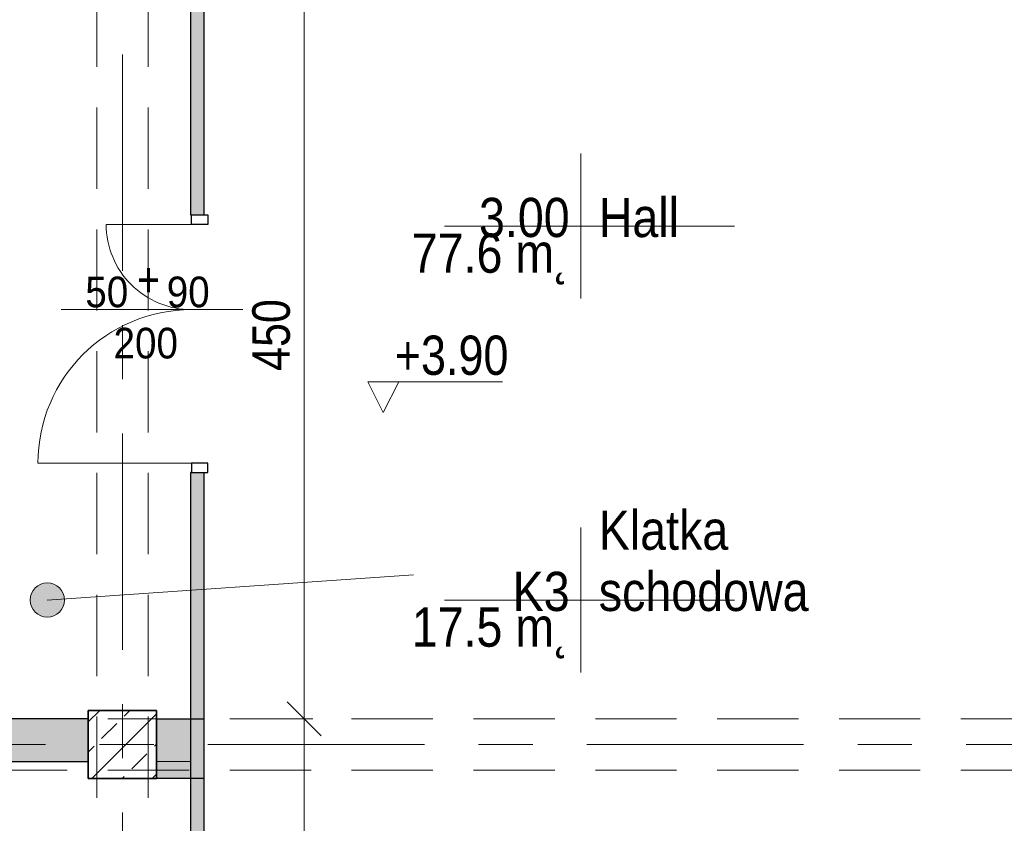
# Model space of a CAD drawing. Header units: centimetres. Extents: x -1737 to 22393, y -8842 to 3760.
# Tile 13 of 44: x -673 to -96, y 1322 to 1793. Entities that reach past the tile are written whole.
import ezdxf

# ---------------------------------------------------------------- set-up
doc = ezdxf.new("R2010")
doc.units = ezdxf.units.CM
doc.linetypes.add('Oś', pattern=[222.25, 127, -31.75, 31.75, -31.75])
doc.linetypes.add('Ukryte', pattern=[71.438, 47.625, -23.813])
for name, color, linetype, lineweight in [('A-ANNO-DIMS', 211, 'Continuous', 13), ('A-ANNO-DIMS-100', 211, 'Continuous', 13), ('A-ANNO-NOTE', 131, 'Continuous', 9), ('A-AREA-IDEN', 2, 'Continuous', 13), ('A-DETL-GENF', 92, 'Continuous', 9), ('A-DETL-HDLN', 90, 'Ukryte', 9), ('A-DETL-MEDM', 33, 'Continuous', 25), ('A-DOOR', 31, 'Continuous', 13), ('A-WALL', 113, 'Continuous', 13), ('G-ANNO-DIMS', 111, 'Continuous', 13), ('S-COLS', 52, 'Continuous', 9), ('S-GRID', 1, 'Continuous', 13)]:
    doc.layers.add(name, color=color, linetype=linetype, lineweight=lineweight)
doc.styles.add('Arial', font='arial.ttf', dxfattribs={"width": 0.9, "height": 18})
doc.styles.add('Arial Narrow', font='ARIALN.TTF', dxfattribs={"height": 20})
doc.styles.add('Arial Narrow_1', font='ARIALN.TTF', dxfattribs={"height": 22})
doc.styles.add('Arial Narrow_3', font='ARIALN.TTF', dxfattribs={"height": 23})
doc.styles.add('Arial_3', font='arial.ttf', dxfattribs={"width": 0.85, "height": 23})
doc.dimstyles.new('Diagonal_1_100__0_1_', dxfattribs={"dimscale": 30.48, "dimtxt": 22.515481, "dimasz": 0.656168, "dimexe": 0.164042, "dimexo": 0.0625, "dimgap": 0.065617, "dimtad": 1, "dimdec": 1, "dimrnd": 0.1, "dimdsep": 46, "dimtxsty": 'Arial Narrow_1', "dimblk1": 'OBLIQUE', "dimblk2": 'OBLIQUE', "dimsah": 1, "dimcen": 0.09, "dimazin": 0, "dimtfac": 1, "dimtdec": 4, "dimtix": 1, "dimtmove": 0, "dimatfit": 3, "dimfxl": 0.164042, "dimfxlon": 1, "dimtvp": 1, "dimtolj": 1, "dimtzin": 0, "dimarcsym": 2})

# ---------------------------------------------------------------- blocks, each defined once
blk = doc.blocks.new('M_Concrete-Square-Column - 400 x 400mm-V11-3_piętro I __3_90 m_ - stan istniejący')
at = {"layer": 'S-COLS'}
h = blk.add_hatch(dxfattribs=at)
h.set_pattern_fill('FP_12', color=256, style=0, pattern_type=2)
h.set_pattern_definition([(45, (612.623, -1368.326), (-17.67767, 17.67767), []), (45, (630.3, -1368.326), (-17.67767, 17.67767), [12.5, -6.25])])
h.paths.add_polyline_path([(20, -20), (20, 20), (-20, 20), (-20, -20)], flags=0)
at = {"layer": 'S-COLS', "lineweight": 35}
for p, q in [((20, 20), (-20, 20)), ((-20, 20), (-20, -20)), ((20, -20), (20, 20)), ((-20, -20), (20, -20))]:
    blk.add_line(p, q, dxfattribs=at)
blk = doc.blocks.new('DRZWI 2S - Drzwi 90_50-2575138-3_piętro I __3_90 m_ - stan istniejący')
at = {"layer": 'A-DETL-GENF'}
for p, q in [((-55.5, 6.05), (-50, 6.05)), ((-55.5, -3.5), (-55.5, 6.05)), ((-50, 6.05), (-50, -3.5)), ((90, 6.05), (95.5, 6.05)), ((90, -3.5), (90, 6.05)), ((95.5, 6.05), (95.5, -3.5)), ((-50, -3.5), (-55.5, -3.5)), ((95.5, -3.5), (90, -3.5))]:
    blk.add_line(p, q, dxfattribs=at)
at = {"layer": 'A-DETL-MEDM'}
for p, q in [((-55.5, -3.5), (-55.5, 6.05)), ((-55.5, 6.05), (-50, 6.05)), ((-50, 6.05), (-50, -3.5)), ((90, 6.05), (90, -3.5)), ((95.5, 6.05), (90, 6.05)), ((95.5, -3.5), (95.5, 6.05)), ((-50, -3.5), (-55.5, -3.5)), ((90, -3.5), (95.5, -3.5))]:
    blk.add_line(p, q, dxfattribs=at)
at = {"layer": 'A-DOOR', "lineweight": 9}
blk.add_line((0, -26.5), (0, 26.5), dxfattribs=at)
at = {"layer": 'A-DOOR'}
for p, q in [((-50, -3.5), (-50, -53.5)), ((90, -3.5), (90, -93.5))]:
    blk.add_line(p, q, dxfattribs=at)
for centre, radius, start, end in [((-50, -3.5), 50, 270, 0), ((90, -3.5), 90, 180, 270)]:
    blk.add_arc(centre, radius, start, end, dxfattribs=at)
blk = doc.blocks.new('DIMBLOCK61-3_piętro I __3_90 m_ - stan istniejący')
at = {"layer": 'A-ANNO-DIMS-100'}
for p, q in [((-506.04, 1383.33), (-516.04, 1393.33)), ((-511.04, 1383.33), (-501.04, 1383.33)), ((-506.04, 1383.33), (-511.04, 1383.33)), ((-506.04, 1123.33), (-506.04, 1383.33)), ((-506.04, 1383.33), (-496.04, 1373.33)), ((-506.04, 1123.33), (-516.04, 1133.33)), ((-511.04, 1123.33), (-501.04, 1123.33)), ((-506.04, 1123.33), (-511.04, 1123.33)), ((-506.04, 1123.33), (-496.04, 1113.33))]:
    blk.add_line(p, q, dxfattribs=at)
at = {"layer": 'A-ANNO-DIMS-100', "color": 0, "insert": (-536.48, 1232.42), "char_height": 22, "width": 50.1774, "attachment_point": 1, "rotation": 90, "line_spacing_factor": 0.974696, "style": 'Arial Narrow_1'}
blk.add_mtext('260', dxfattribs=at)
blk = doc.blocks.new('_Oblique')
at = {"color": 0, "linetype": 'ByBlock', "lineweight": -2}
blk.add_line((-0.5, -0.5), (0.5, 0.5), dxfattribs=at)
blk = doc.blocks.new('DIMBLOCK62-3_piętro I __3_90 m_ - stan istniejący')
at = {"layer": 'A-ANNO-DIMS-100'}
for p, q in [((-506.04, 1833.33), (-516.04, 1843.33)), ((-511.04, 1833.33), (-501.04, 1833.33)), ((-506.04, 1833.33), (-511.04, 1833.33)), ((-506.04, 1383.33), (-506.04, 1833.33)), ((-506.04, 1833.33), (-496.04, 1823.33)), ((-506.04, 1383.33), (-516.04, 1393.33)), ((-511.04, 1383.33), (-501.04, 1383.33)), ((-506.04, 1383.33), (-511.04, 1383.33)), ((-506.04, 1383.33), (-496.04, 1373.33))]:
    blk.add_line(p, q, dxfattribs=at)
at = {"layer": 'A-ANNO-DIMS-100', "color": 0, "insert": (-536.48, 1587.42), "char_height": 22, "width": 50.1774, "attachment_point": 1, "rotation": 90, "line_spacing_factor": 0.974696, "style": 'Arial Narrow_1'}
blk.add_mtext('450', dxfattribs=at)
blk = doc.blocks.new('Spot Elevations - Kota wyk 2-385235-3_piętro I __3_90 m_ - stan istniejący')
at = {"layer": 'G-ANNO-DIMS'}
for p, q in [((0, 0), (-0.09, 0.18)), ((-0.09, 0.18), (0.6992, 0.18)), ((0, 0), (0.09, 0.18))]:
    blk.add_line(p, q, dxfattribs=at)
blk = doc.blocks.new('METKA_POMIESZCZENIA2 - Rozbudowana - bez ramki-2396678-3_piętro I __3_90 m_ - stan istniejący')
at = {"layer": 'A-AREA-IDEN'}
for p, q in [((0, 0.425), (0, 0)), ((0.0976, 0), (-0.8, 0)), ((-0.8, 0), (0.9, 0)), ((0, 0), (0, -0.425))]:
    blk.add_line(p, q, dxfattribs=at)

msp = doc.modelspace()

# ---------------------------------------------------------------- hatches: boundary and pattern name
at = {"layer": 'A-AREA-IDEN'}
h = msp.add_hatch(color=256, dxfattribs=at)
edge = h.paths.add_edge_path(flags=0)
edge.add_arc((-656.65, 1453.04), 10, 0, 360)
at = {"layer": 'A-WALL'}
h = msp.add_hatch(color=9, dxfattribs=at)
h.paths.add_polyline_path([(-564.62, 1383.33), (-564.62, 1527.83), (-572.62, 1527.83), (-572.62, 1383.33), (-572.12, 1383.33)], flags=0)
h.paths.add_polyline_path([(-564.62, 1678.83), (-564.62, 1833.33), (-572.62, 1833.33), (-572.62, 1678.83), (-572.12, 1678.83)], flags=0)
h = msp.add_hatch(color=9, dxfattribs=at)
h.paths.add_polyline_path([(-1192.62, 1358.33), (-632.62, 1358.33), (-632.62, 1383.33), (-1192.62, 1383.33), (-1192.62, 1383.12)], flags=0)
h.paths.add_polyline_path([(-592.62, 1358.33), (-572.62, 1358.33), (-572.62, 1383.33), (-592.62, 1383.33)], flags=0)
for points in [[(-572.62, 1348.33), (-564.62, 1348.33), (-564.62, 1383.33), (-572.62, 1383.33)], [(-572.62, 1348.33), (-572.62, 1358.33), (-592.62, 1358.33), (-592.62, 1348.33)], [(-565.12, 1123.33), (-564.62, 1123.33), (-564.62, 1348.33), (-572.62, 1348.33), (-572.62, 1123.33)]]:
    msp.add_hatch(color=9, dxfattribs=at).paths.add_polyline_path(points, flags=0)

# ---------------------------------------------------------------- linework, layer by layer
at = {"layer": 'A-ANNO-NOTE', "lineweight": 13}
msp.add_line((-548.62, 1623.33), (-648.62, 1623.33), dxfattribs=at)
at = {"layer": 'A-AREA-IDEN'}
msp.add_line((-656.65, 1453.04), (-442.07, 1467.84), dxfattribs=at)
msp.add_circle((-656.65, 1453.04), 10, dxfattribs=at)
at = {"layer": 'A-DETL-HDLN'}
for p, q in [((-627.62, 408.33), (-627.62, 2788.33)), ((-627.62, 408.33), (-627.62, 2788.33)), ((-597.62, 408.33), (-597.62, 2788.33)), ((-597.62, 408.33), (-597.62, 2788.33)), ((-1192.62, 1383.33), (1167.38, 1383.33)), ((-1192.62, 1383.33), (1167.38, 1383.33)), ((-1192.62, 1353.33), (1167.38, 1353.33)), ((-1192.62, 1353.33), (1167.38, 1353.33))]:
    msp.add_line(p, q, dxfattribs=at)
at = {"layer": 'A-WALL', "color": 7, "lineweight": 25}
for p, q in [((-572.62, 1833.33), (-572.62, 1678.83)), ((-564.62, 1678.83), (-564.62, 1833.33)), ((-572.62, 1678.83), (-572.12, 1678.83)), ((-572.62, 1527.83), (-572.62, 1115.33)), ((-572.12, 1527.83), (-572.62, 1527.83)), ((-564.62, 1289.33), (-564.62, 1527.83)), ((-632.62, 1383.33), (-1192.62, 1383.33)), ((-592.62, 1383.33), (-564.62, 1383.33)), ((-1192.62, 1358.33), (-632.62, 1358.33)), ((-564.62, 1348.33), (-592.62, 1348.33))]:
    msp.add_line(p, q, dxfattribs=at)
at = {"layer": 'A-WALL'}
msp.add_line((-592.62, 1358.33), (-572.62, 1358.33), dxfattribs=at)
at = {"layer": 'S-GRID', "linetype": 'Oś'}
for p, q in [((-612.62, 2884.27), (-612.62, 27.13)), ((1342.46, 1368.33), (-1368.76, 1368.33))]:
    msp.add_line(p, q, dxfattribs=at)

# ---------------------------------------------------------------- block references
at = {"layer": 'A-AREA-IDEN', "xscale": 99.99999999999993, "yscale": 99.99999999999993, "zscale": 99.99999999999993}
for p in [(-343.79, 1672.32), (-343.79, 1453.04)]:
    msp.add_blockref('METKA_POMIESZCZENIA2 - Rozbudowana - bez ramki-2396678-3_piętro I __3_90 m_ - stan istniejący', p, dxfattribs=at)
at = {"layer": 'A-DOOR', "rotation": 270.0000000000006}
msp.add_blockref('DRZWI 2S - Drzwi 90_50-2575138-3_piętro I __3_90 m_ - stan istniejący', (-568.62, 1623.33), dxfattribs=at)
at = {"layer": 'G-ANNO-DIMS', "xscale": 99.99999999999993, "yscale": 99.99999999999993, "zscale": 99.99999999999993}
msp.add_blockref('Spot Elevations - Kota wyk 2-385235-3_piętro I __3_90 m_ - stan istniejący', (-459.67, 1562.98), dxfattribs=at)
at = {"layer": 'S-COLS'}
msp.add_blockref('M_Concrete-Square-Column - 400 x 400mm-V11-3_piętro I __3_90 m_ - stan istniejący', (-612.62, 1368.33), dxfattribs=at)

# ---------------------------------------------------------------- texts
at = {"layer": 'A-ANNO-NOTE', "lineweight": 13, "insert": (-605.42, 1650.98), "char_height": 20, "width": 14.746, "attachment_point": 1, "line_spacing_factor": 0.949189, "style": 'Arial Narrow'}
msp.add_mtext('\\pxqr,t6.35,12.7,19.05,25.4,31.75,38.1,44.45,50.8,57.15,63.5,69.85,76.2,82.55,88.9,95.25,101.6,107.95,114.3,120.65,127,133.35,139.7,146.05,152.4,158.75,165.1,171.45,177.8,184.15,190.5,196.85,203.2;{+}', dxfattribs=at)
at = {"layer": 'A-ANNO-NOTE', "lineweight": 211, "char_height": 18, "attachment_point": 5, "line_spacing_factor": 0.936439, "style": 'Arial'}
for s, insert, width in [('\\pxqc,t6.35,12.7,19.05,25.4,31.75,38.1,44.45,50.8,57.15,63.5,69.85,76.2,82.55,88.9,95.25,101.6,107.95,114.3,120.65,127,133.35,139.7,146.05,152.4,158.75,165.1,171.45,177.8,184.15,190.5,196.85,203.2;{50}', (-621.8, 1633.56), 25.65), ('\\pxqc,t6.35,12.7,19.05,25.4,31.75,38.1,44.45,50.8,57.15,63.5,69.85,76.2,82.55,88.9,95.25,101.6,107.95,114.3,120.65,127,133.35,139.7,146.05,152.4,158.75,165.1,171.45,177.8,184.15,190.5,196.85,203.2;{90}', (-574.05, 1633.56), 25.65), ('\\pxqc,t6.35,12.7,19.05,25.4,31.75,38.1,44.45,50.8,57.15,63.5,69.85,76.2,82.55,88.9,95.25,101.6,107.95,114.3,120.65,127,133.35,139.7,146.05,152.4,158.75,165.1,171.45,177.8,184.15,190.5,196.85,203.2;{200}', (-598.95, 1603.56), 38.07)]:
    msp.add_mtext(s, dxfattribs=dict(at, insert=insert, width=width))
at = {"layer": 'A-AREA-IDEN', "char_height": 23, "line_spacing_factor": 0.936439, "style": 'Arial_3'}
for s, insert, width, attachment_point in [('\\pxqr,t3.69565,7.3913,11.08696,14.78261,18.47826,22.17391,25.86957,29.56522,33.26087,36.95652,40.65217,44.34783,48.04348,51.73913,55.43478,59.13043,62.82609,66.52174,70.21739,73.91304,77.6087,81.30435,85,88.69565,92.3913,96.08696,99.78261,103.47826,107.17391,110.86957,114.56522,118.26087;{3.00}', (-350.44, 1665.54), 52.87, 9), ('\\pxt3.69565,7.3913,11.08696,14.78261,18.47826,22.17391,25.86957,29.56522,33.26087,36.95652,40.65217,44.34783,48.04348,51.73913,55.43478,59.13043,62.82609,66.52174,70.21739,73.91304,77.6087,81.30435,85,88.69565,92.3913,96.08696,99.78261,103.47826,107.17391,110.86957,114.56522,118.26087;{Hall}', (-333.36, 1665.54), 46.665, 7), ('\\pxqr,t3.69565,7.3913,11.08696,14.78261,18.47826,22.17391,25.86957,29.56522,33.26087,36.95652,40.65217,44.34783,48.04348,51.73913,55.43478,59.13043,62.82609,66.52174,70.21739,73.91304,77.6087,81.30435,85,88.69565,92.3913,96.08696,99.78261,103.47826,107.17391,110.86957,114.56522,118.26087;{77.6 m˛}', (-350.44, 1667.93), 91.63, 3), ('\\pxt3.69565,7.3913,11.08696,14.78261,18.47826,22.17391,25.86957,29.56522,33.26087,36.95652,40.65217,44.34783,48.04348,51.73913,55.43478,59.13043,62.82609,66.52174,70.21739,73.91304,77.6087,81.30435,85,88.69565,92.3913,96.08696,99.78261,103.47826,107.17391,110.86957,114.56522,118.26087;{Klatka\\Pschodowa}', (-333.36, 1446.26), 121.975, 7), ('\\pxqr,t3.69565,7.3913,11.08696,14.78261,18.47826,22.17391,25.86957,29.56522,33.26087,36.95652,40.65217,44.34783,48.04348,51.73913,55.43478,59.13043,62.82609,66.52174,70.21739,73.91304,77.6087,81.30435,85,88.69565,92.3913,96.08696,99.78261,103.47826,107.17391,110.86957,114.56522,118.26087;{K3}', (-350.44, 1446.26), 33.15, 9), ('\\pxqr,t3.69565,7.3913,11.08696,14.78261,18.47826,22.17391,25.86957,29.56522,33.26087,36.95652,40.65217,44.34783,48.04348,51.73913,55.43478,59.13043,62.82609,66.52174,70.21739,73.91304,77.6087,81.30435,85,88.69565,92.3913,96.08696,99.78261,103.47826,107.17391,110.86957,114.56522,118.26087;{17.5 m˛}', (-350.44, 1448.65), 91.63, 3)]:
    msp.add_mtext(s, dxfattribs=dict(at, insert=insert, width=width, attachment_point=attachment_point))
at = {"layer": 'G-ANNO-DIMS', "insert": (-452.98, 1608.08), "char_height": 23, "width": 79.9367, "attachment_point": 1, "line_spacing_factor": 0.974696, "style": 'Arial Narrow_3'}
msp.add_mtext('+3.90', dxfattribs=at)

# ---------------------------------------------------------------- dimensions: what is measured, and where the dimension line sits
at = {"layer": 'A-ANNO-DIMS'}
for base, p1, p2, override, picture, middle in [((-506.04, 1833.33), (-511.04, 1383.33), (-511.04, 1833.33), {"dimpost": '<>', "dimfxl": 450}, 'DIMBLOCK62-3_piętro I __3_90 m_ - stan istniejący', (-519.28, 1608.33)), ((-506.04, 1383.33), (-511.04, 1123.33), (-511.04, 1383.33), {"dimpost": '<>', "dimfxl": 260}, 'DIMBLOCK61-3_piętro I __3_90 m_ - stan istniejący', (-519.28, 1253.33))]:
    dim = msp.add_linear_dim(base=base, p1=p1, p2=p2, angle=90, dimstyle='Diagonal_1_100__0_1_', override=override, dxfattribs=at)
    dim.commit()
    dim.dimension.update_dxf_attribs({"geometry": picture, "text_midpoint": middle})

doc.saveas('drawing.dxf')
